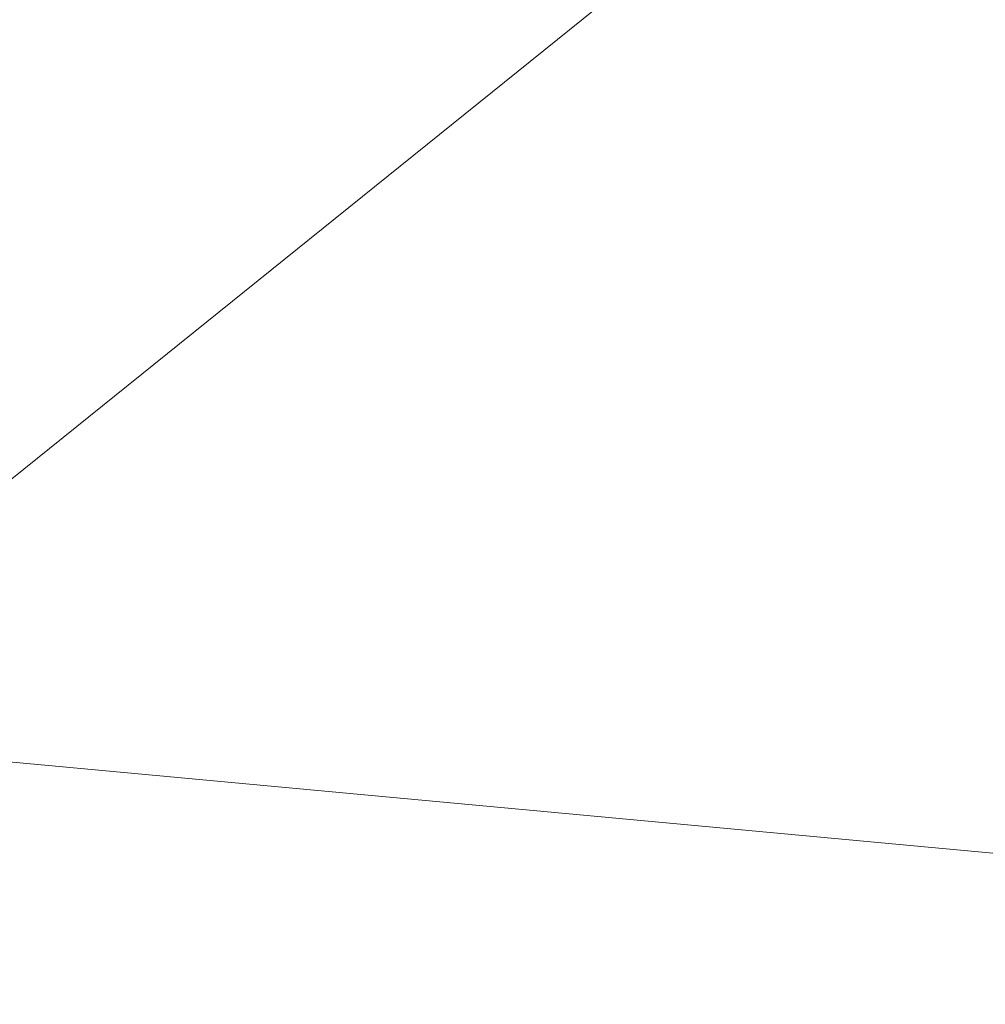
# Model space of a CAD drawing. Header units: millimetres. Extents: x 38389465 to 38395088, y 2473666 to 2480744.
# Tile 175 of 256: x 38389810.1844 to 38389810.2101, y 2479597.981 to 2479598.0072. Entities that reach past the tile are written whole.
import ezdxf

# ---------------------------------------------------------------- set-up
doc = ezdxf.new("R2010")
doc.units = ezdxf.units.MM
doc.header["$LTSCALE"] = 2
doc.linetypes.add('CENTER2', pattern=[1.125, 0.75, -0.125, 0.125, -0.125])
doc.layers.get('0').update_dxf_attribs({"linetype": 'CONTINUOUS', "lineweight": 9})
doc.layers.add('u-road', color=4, linetype='CONTINUOUS')
doc.layers.add('路面铺装', color=143, linetype='CENTER2')
doc.layers.add('下沉式地面绿化', color=80, linetype='CONTINUOUS', lineweight=9)
doc.layers.add('地形图', color=251, linetype='CONTINUOUS', lineweight=9)

# ---------------------------------------------------------------- blocks, each defined once
blk = doc.blocks.new('地形图')
at = {"layer": '地形图', "color": 251, "linetype": 'Continuous'}
blk.add_lwpolyline([(38389822.068313, 2479597.118757), (38389818.077992, 2479597.375985), (38389813.547285, 2479597.67463), (38389808.839648, 2479598.112558), (38389804.318539, 2479598.787635), (38389799.983958, 2479599.699862), (38389795.835906, 2479600.849238)], dxfattribs=at)
blk = doc.blocks.new('Z-道路')
at = {"layer": 'u-road', "flags": 128}
blk.add_lwpolyline([(-1246.874987, -834.034504), (-1246.874987, -834.034504, -0.414215), (-1248.697022, -850.907017), (-1286.084506, -881.006514, -0.414214), (-1302.956987, -879.184418), (-1314.370313, -865.007519, -0.414214), (-1312.548201, -848.135059), (-1275.160674, -818.035666, -0.414211), (-1258.28827, -819.857708), (-1258.28827, -819.857708)], format="xyb", dxfattribs=at)
blk = doc.blocks.new('fsd1fsdf2')
at = {"layer": '下沉式地面绿化', "linetype": 'ByBlock', "flags": 128}
blk.add_lwpolyline([(-378.654749, -549.4936), (-423.509381, -585.607625, -0.298425), (-436.023578, -581.558277), (-447.436898, -567.381511, -0.414214), (-445.614857, -550.509043), (-408.227434, -520.409471, -0.414214), (-391.354967, -522.231511), (-387.848483, -526.587002), (-390.569508, -528.777624), (-399.037541, -518.260972), (-449.195819, -558.642153), (-428.125144, -584.814436), (-377.965331, -544.434244), (-386.807615, -533.451825), (-384.085876, -531.260629), (-379.941647, -536.408278, -0.298301), (-378.654749, -549.4936)], format="xyb", close=True, dxfattribs=at)

msp = doc.modelspace()

# ---------------------------------------------------------------- block references
at = {"color": 3, "linetype": 'ByBlock'}
msp.add_blockref('fsd1fsdf2', (38390232.539321, 2480182.673278), dxfattribs=at)
at = {"layer": '地形图'}
msp.add_blockref('地形图', (0, 0), dxfattribs=at)
at = {"layer": '路面铺装', "linetype": 'ByBlock'}
msp.add_blockref('Z-道路', (38391099.471011, 2480480.311145), dxfattribs=at)

doc.saveas('drawing.dxf')
